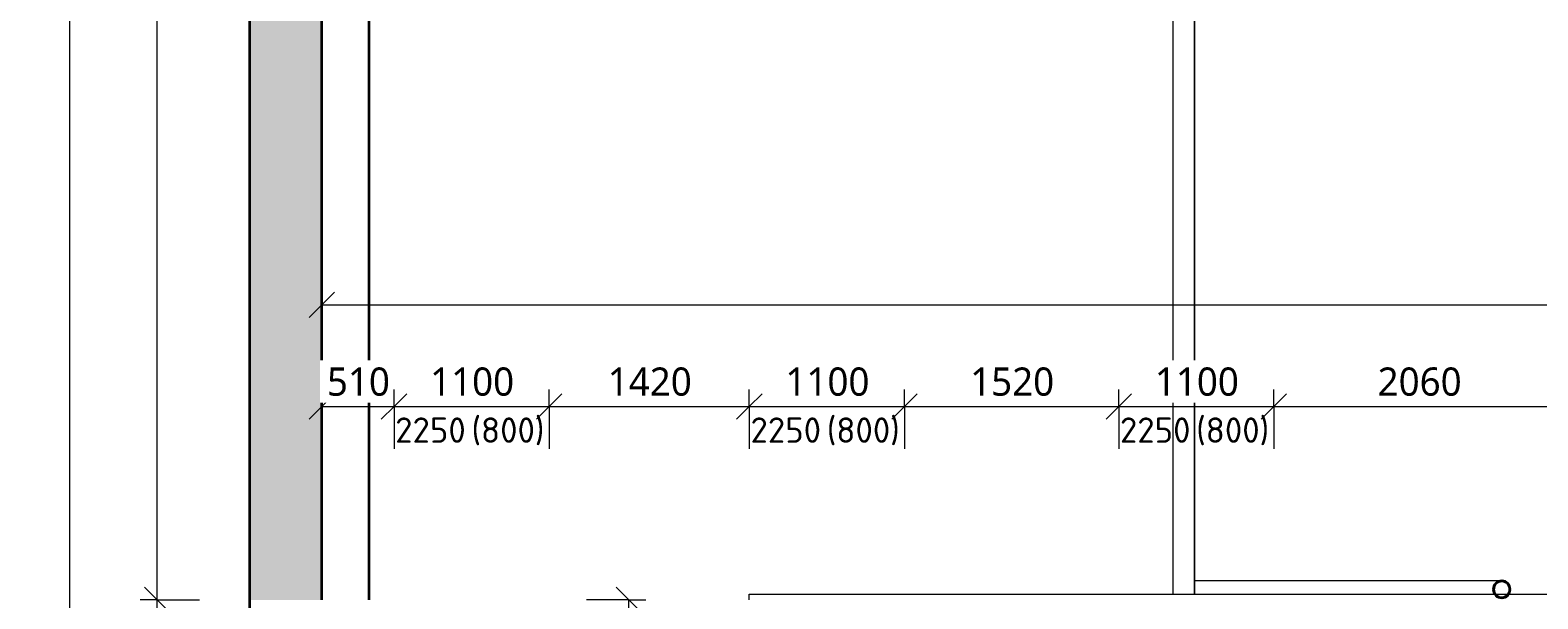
# Model space of a CAD drawing. Header units: metres. Extents: x -2.7 to 41.7, y -4.4 to 31.2.
# Tile 7 of 21: x -1.8 to 8.9, y 14.8 to 18.8. Entities that reach past the tile are written whole.
import ezdxf

# ---------------------------------------------------------------- set-up
doc = ezdxf.new("R2010")
doc.units = ezdxf.units.M
doc.layers.add('AV-KOTY', color=5, linetype='Continuous', lineweight=13, true_color=0x0000ff)
for name, color, linetype, lineweight in [('AV-KOTY-100', 7, 'Continuous', 5), ('AV-SRAFY', 7, 'Continuous', 35), ('AV-STAVBA', 7, 'Continuous', 18)]:
    doc.layers.add(name, color=color, linetype=linetype, lineweight=lineweight)
doc.styles.add('ISOCPEUR', font='isocpeur.ttf', dxfattribs={"height": 0.18})
doc.styles.add('Trebuchet MS', font='trebuc.ttf', dxfattribs={"height": 0.2})
doc.dimstyles.new('2_mm_-_O_-_Blue_-_mm_-_zaokrouhlena', dxfattribs={"dimscale": 0.3048, "dimtxt": 0.20619, "dimasz": 0.590551, "dimexe": 0.393701, "dimexo": 0.0625, "dimgap": 0.065617, "dimtad": 1, "dimdec": 0, "dimlfac": 1000, "dimrnd": 10, "dimzin": 0, "dimdsep": 46, "dimtxsty": 'Trebuchet MS', "dimblk1": 'OBLIQUE', "dimblk2": 'OBLIQUE', "dimsah": 1, "dimcen": 0.09, "dimazin": 0, "dimtfac": 1, "dimtdec": 4, "dimtix": 1, "dimtmove": 0, "dimatfit": 3, "dimfxl": 0.984252, "dimfxlon": 1, "dimtvp": 1, "dimtfill": 1, "dimtolj": 1, "dimtzin": 0, "dimarcsym": 2})

# ---------------------------------------------------------------- blocks, each defined once
blk = doc.blocks.new('GM_Dešťový svod_01 - GM_Dešťový svod_01-1503299-3NP')
at = {"layer": 'AV-STAVBA'}
blk.add_line((8.646, 14.883), (6.47, 14.883), dxfattribs=at)
at = {"layer": 'AV-STAVBA', "lineweight": 35}
for radius, start, end in [(0.06, 0, 180), (0.058, 0, 180), (0.06, 180, 0), (0.058, 180, 0)]:
    blk.add_arc((8.646, 14.823), radius, start, end, dxfattribs=at)
at = {"layer": 'AV-STAVBA'}
for points, knots in [([(8.607, 14.869), (8.606, 14.868), (8.603, 14.865), (8.598, 14.86), (8.595, 14.855), (8.593, 14.851), (8.593, 14.851)], [0.7250892, 0.7250892, 0.7250892, 0.7250892, 0.75, 0.7916667, 0.8333333, 0.8493649, 0.8493649, 0.8493649, 0.8493649]), ([(8.608, 14.867), (8.609, 14.868), (8.61, 14.869), (8.612, 14.87), (8.612, 14.87)], [0.27491083, 0.27491083, 0.27491083, 0.27491083, 0.29166667, 0.29851886, 0.29851886, 0.29851886, 0.29851886]), ([(8.632, 14.882), (8.632, 14.881), (8.63, 14.881), (8.627, 14.88), (8.622, 14.878), (8.616, 14.876), (8.612, 14.873), (8.611, 14.872)], [0.5747034, 0.5747034, 0.5747034, 0.5747034, 0.5833333, 0.6041667, 0.625, 0.6666667, 0.7014811, 0.7014811, 0.7014811, 0.7014811]), ([(8.658, 14.882), (8.656, 14.882), (8.653, 14.883), (8.647, 14.883), (8.642, 14.883), (8.638, 14.883), (8.636, 14.882), (8.635, 14.882)], [0.4386826, 0.4386826, 0.4386826, 0.4386826, 0.4583333, 0.5, 0.5208333, 0.5416667, 0.5613174, 0.5613174, 0.5613174, 0.5613174]), ([(8.682, 14.872), (8.68, 14.873), (8.676, 14.876), (8.669, 14.879), (8.664, 14.881), (8.661, 14.881), (8.66, 14.882)], [0.2985189, 0.2985189, 0.2985189, 0.2985189, 0.3333333, 0.375, 0.4166667, 0.4244677, 0.4244677, 0.4244677, 0.4244677]), ([(8.68, 14.87), (8.681, 14.87), (8.682, 14.869), (8.683, 14.868), (8.684, 14.867)], [0.70148114, 0.70148114, 0.70148114, 0.70148114, 0.70833333, 0.72508917, 0.72508917, 0.72508917, 0.72508917]), ([(8.7, 14.851), (8.699, 14.851), (8.697, 14.855), (8.694, 14.86), (8.689, 14.865), (8.686, 14.868), (8.685, 14.869)], [0.1506351, 0.1506351, 0.1506351, 0.1506351, 0.1666667, 0.2083333, 0.25, 0.2749108, 0.2749108, 0.2749108, 0.2749108]), ([(8.591, 14.847), (8.59, 14.844), (8.587, 14.837), (8.586, 14.828), (8.586, 14.823)], [0.8702188, 0.8702188, 0.8702188, 0.8702188, 0.9166667, 1, 1, 1, 1]), ([(8.586, 14.823), (8.586, 14.818), (8.587, 14.81), (8.59, 14.802), (8.591, 14.799)], [0, 0, 0, 0, 0.0833333, 0.1297812, 0.1297812, 0.1297812, 0.1297812]), ([(8.593, 14.796), (8.593, 14.795), (8.595, 14.793), (8.596, 14.79), (8.597, 14.789)], [0.15063513, 0.15063513, 0.15063513, 0.15063513, 0.16666667, 0.19494079, 0.19494079, 0.19494079, 0.19494079]), ([(8.695, 14.789), (8.696, 14.79), (8.698, 14.793), (8.699, 14.795), (8.7, 14.796)], [0.80505921, 0.80505921, 0.80505921, 0.80505921, 0.83333333, 0.84936487, 0.84936487, 0.84936487, 0.84936487]), ([(8.706, 14.823), (8.706, 14.828), (8.705, 14.837), (8.702, 14.844), (8.701, 14.847)], [0, 0, 0, 0, 0.0833333, 0.1297812, 0.1297812, 0.1297812, 0.1297812]), ([(8.701, 14.799), (8.702, 14.802), (8.705, 14.81), (8.706, 14.818), (8.706, 14.823)], [0.8702188, 0.8702188, 0.8702188, 0.8702188, 0.9166667, 1, 1, 1, 1])]:
    blk.add_open_spline(points, degree=3, knots=knots, dxfattribs=at)
for points in [[(8.633, 14.88), (8.633, 14.88), (8.634, 14.88), (8.635, 14.88)], [(8.657, 14.88), (8.658, 14.88), (8.659, 14.88), (8.66, 14.88)], [(8.593, 14.846), (8.593, 14.847), (8.594, 14.849), (8.595, 14.85)], [(8.595, 14.797), (8.594, 14.798), (8.593, 14.799), (8.593, 14.8)], [(8.698, 14.85), (8.698, 14.849), (8.699, 14.847), (8.699, 14.846)], [(8.699, 14.8), (8.699, 14.799), (8.698, 14.798), (8.698, 14.797)]]:
    blk.add_open_spline(points, degree=3, dxfattribs=at)
blk = doc.blocks.new('Řísma 2NP_ vnitroblok - Řísma 2NP_ vnitroblok-1646675-3NP')
at = {"layer": 'AV-STAVBA'}
for p, q in [((3.31, 14.748), (3.31, 14.789)), ((3.31, 14.789), (8.599, 14.789)), ((8.601, 14.789), (8.691, 14.789)), ((8.694, 14.789), (25.132, 14.789))]:
    blk.add_line(p, q, dxfattribs=at)
blk = doc.blocks.new('DIMBLOCK1-3NP')
at = {"layer": 'AV-KOTY-100', "color": 5, "true_color": 0x0000ff}
for p, q in [((0.279, 16.121), (0.279, 16.421)), ((0.279, 16.121), (0.369, 16.211)), ((0.79, 16.121), (0.79, 16.241)), ((0.79, 16.121), (0.88, 16.211)), ((0.279, 16.121), (0.189, 16.031)), ((0.279, 16.121), (0.79, 16.121)), ((0.279, 16.121), (0.279, 16.001)), ((0.79, 16.121), (0.7, 16.031)), ((0.79, 16.121), (0.79, 15.821))]:
    blk.add_line(p, q, dxfattribs=at)
at = {"layer": 'AV-KOTY-100', "color": 0, "insert": (0.314, 16.397), "char_height": 0.2, "width": 0.52841, "attachment_point": 1, "line_spacing_factor": 1.048425, "style": 'Trebuchet MS', "bg_fill": 3, "box_fill_scale": 1.25, "bg_fill_color": 256, "bg_fill_true_color": 13158600, "bg_fill_transparency": 0}
blk.add_mtext('510', dxfattribs=at)
blk = doc.blocks.new('_Oblique')
at = {"color": 0, "linetype": 'ByBlock', "lineweight": -2}
blk.add_line((-0.5, -0.5), (0.5, 0.5), dxfattribs=at)
blk = doc.blocks.new('DIMBLOCK2-3NP')
at = {"layer": 'AV-KOTY-100', "color": 5, "true_color": 0x0000ff}
for p, q in [((0.79, 16.121), (0.79, 16.241)), ((0.79, 16.121), (0.88, 16.211)), ((1.89, 16.121), (1.89, 16.241)), ((1.89, 16.121), (1.98, 16.211)), ((0.79, 16.121), (0.7, 16.031)), ((0.79, 16.121), (1.89, 16.121)), ((0.79, 16.121), (0.79, 15.821)), ((1.89, 16.121), (1.8, 16.031)), ((1.89, 16.121), (1.89, 15.821))]:
    blk.add_line(p, q, dxfattribs=at)
at = {"layer": 'AV-KOTY-100', "color": 0, "insert": (1.046, 16.397), "char_height": 0.2, "width": 0.70454, "attachment_point": 1, "line_spacing_factor": 1.048425, "style": 'Trebuchet MS', "bg_fill": 3, "box_fill_scale": 1.25, "bg_fill_color": 256, "bg_fill_true_color": 13158600, "bg_fill_transparency": 0}
blk.add_mtext('1100', dxfattribs=at)
blk = doc.blocks.new('DIMBLOCK3-3NP')
at = {"layer": 'AV-KOTY-100', "color": 5, "true_color": 0x0000ff}
for p, q in [((1.89, 16.121), (1.89, 16.241)), ((1.89, 16.121), (1.98, 16.211)), ((3.31, 16.121), (3.31, 16.241)), ((3.31, 16.121), (3.4, 16.211)), ((1.89, 16.121), (1.8, 16.031)), ((1.89, 16.121), (3.31, 16.121)), ((1.89, 16.121), (1.89, 15.821)), ((3.31, 16.121), (3.22, 16.031)), ((3.31, 16.121), (3.31, 15.821))]:
    blk.add_line(p, q, dxfattribs=at)
at = {"layer": 'AV-KOTY-100', "color": 0, "insert": (2.306, 16.397), "char_height": 0.2, "width": 0.70454, "attachment_point": 1, "line_spacing_factor": 1.048425, "style": 'Trebuchet MS', "bg_fill": 3, "box_fill_scale": 1.25, "bg_fill_color": 256, "bg_fill_true_color": 13158600, "bg_fill_transparency": 0}
blk.add_mtext('1420', dxfattribs=at)
blk = doc.blocks.new('DIMBLOCK4-3NP')
at = {"layer": 'AV-KOTY-100', "color": 5, "true_color": 0x0000ff}
for p, q in [((3.31, 16.121), (3.31, 16.241)), ((3.31, 16.121), (3.4, 16.211)), ((4.41, 16.121), (4.41, 16.241)), ((4.41, 16.121), (4.5, 16.211)), ((3.31, 16.121), (3.22, 16.031)), ((3.31, 16.121), (4.41, 16.121)), ((3.31, 16.121), (3.31, 15.821)), ((4.41, 16.121), (4.32, 16.031)), ((4.41, 16.121), (4.41, 15.821))]:
    blk.add_line(p, q, dxfattribs=at)
at = {"layer": 'AV-KOTY-100', "color": 0, "insert": (3.566, 16.397), "char_height": 0.2, "width": 0.70454, "attachment_point": 1, "line_spacing_factor": 1.048425, "style": 'Trebuchet MS', "bg_fill": 3, "box_fill_scale": 1.25, "bg_fill_color": 256, "bg_fill_true_color": 13158600, "bg_fill_transparency": 0}
blk.add_mtext('1100', dxfattribs=at)
blk = doc.blocks.new('DIMBLOCK5-3NP')
at = {"layer": 'AV-KOTY-100', "color": 5, "true_color": 0x0000ff}
for p, q in [((4.41, 16.121), (4.41, 16.241)), ((4.41, 16.121), (4.5, 16.211)), ((5.93, 16.121), (5.93, 16.241)), ((5.93, 16.121), (6.02, 16.211)), ((4.41, 16.121), (4.32, 16.031)), ((4.41, 16.121), (5.93, 16.121)), ((4.41, 16.121), (4.41, 15.821)), ((5.93, 16.121), (5.84, 16.031)), ((5.93, 16.121), (5.93, 15.821))]:
    blk.add_line(p, q, dxfattribs=at)
at = {"layer": 'AV-KOTY-100', "color": 0, "insert": (4.876, 16.397), "char_height": 0.2, "width": 0.70454, "attachment_point": 1, "line_spacing_factor": 1.048425, "style": 'Trebuchet MS', "bg_fill": 3, "box_fill_scale": 1.25, "bg_fill_color": 256, "bg_fill_true_color": 13158600, "bg_fill_transparency": 0}
blk.add_mtext('1520', dxfattribs=at)
blk = doc.blocks.new('DIMBLOCK6-3NP')
at = {"layer": 'AV-KOTY-100', "color": 5, "true_color": 0x0000ff}
for p, q in [((5.93, 16.121), (5.93, 16.241)), ((5.93, 16.121), (6.02, 16.211)), ((7.03, 16.121), (7.03, 16.241)), ((7.03, 16.121), (7.12, 16.211)), ((5.93, 16.121), (5.84, 16.031)), ((5.93, 16.121), (7.03, 16.121)), ((5.93, 16.121), (5.93, 15.821)), ((7.03, 16.121), (6.94, 16.031)), ((7.03, 16.121), (7.03, 15.821))]:
    blk.add_line(p, q, dxfattribs=at)
at = {"layer": 'AV-KOTY-100', "color": 0, "insert": (6.186, 16.397), "char_height": 0.2, "width": 0.70454, "attachment_point": 1, "line_spacing_factor": 1.048425, "style": 'Trebuchet MS', "bg_fill": 3, "box_fill_scale": 1.25, "bg_fill_color": 256, "bg_fill_true_color": 13158600, "bg_fill_transparency": 0}
blk.add_mtext('1100', dxfattribs=at)
blk = doc.blocks.new('DIMBLOCK7-3NP')
at = {"layer": 'AV-KOTY-100', "color": 5, "true_color": 0x0000ff}
for p, q in [((7.03, 16.121), (7.03, 16.241)), ((7.03, 16.121), (7.12, 16.211)), ((9.09, 16.121), (9.09, 16.241)), ((9.09, 16.121), (9.18, 16.211)), ((7.03, 16.121), (6.94, 16.031)), ((7.03, 16.121), (9.09, 16.121)), ((7.03, 16.121), (7.03, 15.821)), ((9.09, 16.121), (9, 16.031)), ((9.09, 16.121), (9.09, 15.821))]:
    blk.add_line(p, q, dxfattribs=at)
at = {"layer": 'AV-KOTY-100', "color": 0, "insert": (7.766, 16.397), "char_height": 0.2, "width": 0.70454, "attachment_point": 1, "line_spacing_factor": 1.048425, "style": 'Trebuchet MS', "bg_fill": 3, "box_fill_scale": 1.25, "bg_fill_color": 256, "bg_fill_true_color": 13158600, "bg_fill_transparency": 0}
blk.add_mtext('2060', dxfattribs=at)
blk = doc.blocks.new('DIMBLOCK35-3NP')
at = {"layer": 'AV-KOTY-100', "color": 5, "true_color": 0x0000ff}
for p, q in [((0.279, 16.841), (0.279, 17.141)), ((0.279, 16.841), (0.369, 16.931)), ((39.765, 16.841), (39.765, 16.961)), ((39.765, 16.841), (39.855, 16.931)), ((0.279, 16.841), (0.189, 16.751)), ((0.279, 16.841), (39.765, 16.841)), ((0.279, 16.841), (0.279, 16.721)), ((39.765, 16.841), (39.675, 16.751)), ((39.765, 16.841), (39.765, 16.541))]:
    blk.add_line(p, q, dxfattribs=at)
at = {"layer": 'AV-KOTY-100', "color": 0, "insert": (19.655, 17.116), "char_height": 0.2, "width": 0.88068, "attachment_point": 1, "line_spacing_factor": 1.048425, "style": 'Trebuchet MS', "bg_fill": 3, "box_fill_scale": 1.25, "bg_fill_color": 256, "bg_fill_true_color": 13158600, "bg_fill_transparency": 0}
blk.add_mtext('39490', dxfattribs=at)
blk = doc.blocks.new('DIMBLOCK91-3NP')
at = {"layer": 'AV-KOTY-100', "color": 5, "true_color": 0x0000ff}
for p, q in [((2.455, 14.748), (2.365, 14.838)), ((2.455, 14.748), (2.155, 14.748)), ((2.455, 13.998), (2.455, 14.748)), ((2.455, 14.748), (2.545, 14.658)), ((2.455, 14.748), (2.575, 14.748)), ((2.455, 13.998), (2.365, 14.088)), ((2.455, 13.998), (2.155, 13.998)), ((2.455, 13.998), (2.545, 13.908)), ((2.455, 13.998), (2.575, 13.998))]:
    blk.add_line(p, q, dxfattribs=at)
at = {"layer": 'AV-KOTY-100', "color": 0, "insert": (2.179, 14.153), "char_height": 0.2, "width": 0.52841, "attachment_point": 1, "rotation": 90, "line_spacing_factor": 1.048425, "style": 'Trebuchet MS', "bg_fill": 3, "box_fill_scale": 1.25, "bg_fill_color": 256, "bg_fill_true_color": 13158600, "bg_fill_transparency": 0}
blk.add_mtext('750', dxfattribs=at)
blk = doc.blocks.new('DIMBLOCK114-3NP')
at = {"layer": 'AV-KOTY-100', "color": 5, "true_color": 0x0000ff}
for p, q in [((-0.89, 14.748), (-0.98, 14.838)), ((-0.89, 14.748), (-1.01, 14.748)), ((-0.89, 13.998), (-0.89, 14.748)), ((-0.89, 14.748), (-0.8, 14.658)), ((-0.89, 14.748), (-0.59, 14.748)), ((-0.89, 13.998), (-0.98, 14.088)), ((-0.89, 13.998), (-1.01, 13.998)), ((-0.89, 13.998), (-0.8, 13.908)), ((-0.89, 13.998), (-0.59, 13.998))]:
    blk.add_line(p, q, dxfattribs=at)
at = {"layer": 'AV-KOTY-100', "color": 0, "insert": (-1.166, 14.153), "char_height": 0.2, "width": 0.52841, "attachment_point": 1, "rotation": 90, "line_spacing_factor": 1.048425, "style": 'Trebuchet MS', "bg_fill": 3, "box_fill_scale": 1.25, "bg_fill_color": 256, "bg_fill_true_color": 13158600, "bg_fill_transparency": 0}
blk.add_mtext('750', dxfattribs=at)
blk = doc.blocks.new('DIMBLOCK115-3NP')
at = {"layer": 'AV-KOTY-100', "color": 5, "true_color": 0x0000ff}
for p, q in [((-0.89, 27.996), (-0.98, 28.086)), ((-0.89, 27.996), (-1.01, 27.996)), ((-0.89, 14.748), (-0.89, 27.996)), ((-0.89, 27.996), (-0.8, 27.906)), ((-0.89, 27.996), (-0.59, 27.996)), ((-0.89, 14.748), (-0.98, 14.838)), ((-0.89, 14.748), (-1.01, 14.748)), ((-0.89, 14.748), (-0.8, 14.658)), ((-0.89, 14.748), (-0.59, 14.748))]:
    blk.add_line(p, q, dxfattribs=at)
at = {"layer": 'AV-KOTY-100', "color": 0, "insert": (-1.166, 21.005), "char_height": 0.2, "width": 0.88068, "attachment_point": 1, "rotation": 90, "line_spacing_factor": 1.048425, "style": 'Trebuchet MS', "bg_fill": 3, "box_fill_scale": 1.25, "bg_fill_color": 256, "bg_fill_true_color": 13158600, "bg_fill_transparency": 0}
blk.add_mtext('13250', dxfattribs=at)
blk = doc.blocks.new('DIMBLOCK116-3NP')
at = {"layer": 'AV-KOTY-100', "color": 5, "true_color": 0x0000ff}
for p, q in [((-1.511, 27.996), (-1.601, 28.086)), ((-1.511, 27.996), (-1.631, 27.996)), ((-1.511, 27.996), (-1.511, 0.028)), ((-1.511, 27.996), (-1.421, 27.906)), ((-1.511, 27.996), (-1.211, 27.996)), ((-1.511, 0.028), (-1.601, 0.118)), ((-1.511, 0.028), (-1.631, 0.028)), ((-1.511, 0.028), (-1.421, -0.062)), ((-1.511, 0.028), (-1.211, 0.028))]:
    blk.add_line(p, q, dxfattribs=at)
at = {"layer": 'AV-KOTY-100', "color": 0, "insert": (-1.787, 13.645), "char_height": 0.2, "width": 0.88068, "attachment_point": 1, "rotation": 90, "line_spacing_factor": 1.048425, "style": 'Trebuchet MS', "bg_fill": 3, "box_fill_scale": 1.25, "bg_fill_color": 256, "bg_fill_true_color": 13158600, "bg_fill_transparency": 0}
blk.add_mtext('27970', dxfattribs=at)

msp = doc.modelspace()

# ---------------------------------------------------------------- hatches: boundary and pattern name
at = {"layer": 'AV-SRAFY', "lineweight": 18}
msp.add_hatch(color=256, dxfattribs=at).paths.add_polyline_path([(0.2248, 14.7482), (0.2786, 14.7482), (0.2786, 27.9956), (-0.2352, 27.9956), (-0.2352, 14.7482)])

# ---------------------------------------------------------------- linework, layer by layer
at = {"layer": 'AV-STAVBA', "lineweight": 35}
for p, q in [((-0.2352, 27.9956), (-0.2352, 0.3282)), ((0.2786, 14.7482), (0.2786, 27.9956)), ((0.6149, 14.7482), (0.6149, 27.9956))]:
    msp.add_line(p, q, dxfattribs=at)
at = {"layer": 'AV-STAVBA'}
for p, q in [((6.3148, 14.789), (6.3148, 27.9956)), ((6.4648, 27.9956), (6.4648, 14.789)), ((6.4701, 14.789), (6.4701, 27.9956))]:
    msp.add_line(p, q, dxfattribs=at)

# ---------------------------------------------------------------- block references
for name in ['GM_Dešťový svod_01 - GM_Dešťový svod_01-1503299-3NP', 'Řísma 2NP_ vnitroblok - Řísma 2NP_ vnitroblok-1646675-3NP']:
    msp.add_blockref(name, (0, 0), dxfattribs=at)

# ---------------------------------------------------------------- texts
at = {"layer": 'AV-KOTY', "lineweight": 5, "char_height": 0.18, "attachment_point": 1, "style": 'ISOCPEUR'}
for s, insert, width in [('2250', (0.7984, 16.0429), 0.609282), ('(800)', (1.3396, 16.0429), 0.633333), ('2250', (3.3184, 16.0429), 0.609282), ('(800)', (3.8596, 16.0429), 0.633333), ('2250', (5.9384, 16.0429), 0.609282), ('(800)', (6.4796, 16.0429), 0.633333)]:
    msp.add_mtext(s, dxfattribs=dict(at, insert=insert, width=width))

# ---------------------------------------------------------------- dimensions: what is measured, and where the dimension line sits
at = {"layer": 'AV-KOTY', "lineweight": 5}
for base, p1, p2, picture, middle in [((-0.8899, 14.7482), (-0.5899, 13.9982), (-0.5899, 14.7482), 'DIMBLOCK114-3NP', (-1.0117, 14.3732)), ((2.455, 14.7482), (2.155, 13.9982), (2.155, 14.7482), 'DIMBLOCK91-3NP', (2.3333, 14.3732))]:
    dim = msp.add_linear_dim(base=base, p1=p1, p2=p2, angle=90, dimstyle='2_mm_-_O_-_Blue_-_mm_-_zaokrouhlena', override={"dimpost": '<>', "dimfxl": 0.75}, dxfattribs=at)
    dim.commit()
    dim.dimension.update_dxf_attribs({"geometry": picture, "text_midpoint": middle})

# ---------------------------------------------------------------- next in the draw order: dimensions: what is measured, and where the dimension line sits
dim = msp.add_linear_dim(base=(-0.8899, 27.9956), p1=(-0.5899, 14.7482), p2=(-0.5899, 27.9956), angle=90, dimstyle='2_mm_-_O_-_Blue_-_mm_-_zaokrouhlena', override={"dimpost": '<>', "dimfxl": 13.247414}, dxfattribs=at)
dim.commit()
dim.dimension.update_dxf_attribs({"geometry": 'DIMBLOCK115-3NP', "text_midpoint": (-1.0117, 21.3719)})
for base, p1, p2, override, picture, middle in [((39.7648, 16.8405), (0.2786, 17.1405), (39.7648, 16.5405), {"dimpost": '<>', "dimfxl": 39.49079}, 'DIMBLOCK35-3NP', (20.0217, 16.9626)), ((0.7898, 16.1206), (0.2786, 16.4206), (0.7898, 15.8206), {"dimpost": '<>', "dimfxl": 0.788251}, 'DIMBLOCK1-3NP', (0.5342, 16.2424))]:
    dim = msp.add_linear_dim(base=base, p1=p1, p2=p2, dimstyle='2_mm_-_O_-_Blue_-_mm_-_zaokrouhlena', override=override, dxfattribs=at)
    dim.commit()
    dim.dimension.update_dxf_attribs({"geometry": picture, "text_midpoint": middle})

# ---------------------------------------------------------------- next in the draw order: dimensions: what is measured, and where the dimension line sits
dim = msp.add_linear_dim(base=(-1.511, 0.0282), p1=(-1.211, 27.9956), p2=(-1.211, 0.0282), angle=90, dimstyle='2_mm_-_O_-_Blue_-_mm_-_zaokrouhlena', override={"dimpost": '<>', "dimfxl": 27.967414}, dxfattribs=at)
dim.commit()
dim.dimension.update_dxf_attribs({"geometry": 'DIMBLOCK116-3NP', "text_midpoint": (-1.6331, 14.0119)})
dim = msp.add_linear_dim(base=(1.8898, 16.1206), p1=(0.7898, 15.8206), p2=(1.8898, 15.8206), dimstyle='2_mm_-_O_-_Blue_-_mm_-_zaokrouhlena', override={"dimpost": '<>', "dimfxl": 1.1}, dxfattribs=at)
dim.commit()
dim.dimension.update_dxf_attribs({"geometry": 'DIMBLOCK2-3NP', "text_midpoint": (1.3398, 16.2424)})

# ---------------------------------------------------------------- next in the draw order: dimensions: what is measured, and where the dimension line sits
dim = msp.add_linear_dim(base=(3.3098, 16.1206), p1=(1.8898, 15.8206), p2=(3.3098, 15.8206), dimstyle='2_mm_-_O_-_Blue_-_mm_-_zaokrouhlena', override={"dimpost": '<>', "dimfxl": 1.42}, dxfattribs=at)
dim.commit()
dim.dimension.update_dxf_attribs({"geometry": 'DIMBLOCK3-3NP', "text_midpoint": (2.5998, 16.2424)})

# ---------------------------------------------------------------- next in the draw order: dimensions: what is measured, and where the dimension line sits
dim = msp.add_linear_dim(base=(4.4098, 16.1206), p1=(3.3098, 15.8206), p2=(4.4098, 15.8206), dimstyle='2_mm_-_O_-_Blue_-_mm_-_zaokrouhlena', override={"dimpost": '<>', "dimfxl": 1.1}, dxfattribs=at)
dim.commit()
dim.dimension.update_dxf_attribs({"geometry": 'DIMBLOCK4-3NP', "text_midpoint": (3.8598, 16.2424)})

# ---------------------------------------------------------------- next in the draw order: dimensions: what is measured, and where the dimension line sits
dim = msp.add_linear_dim(base=(5.9298, 16.1206), p1=(4.4098, 15.8206), p2=(5.9298, 15.8206), dimstyle='2_mm_-_O_-_Blue_-_mm_-_zaokrouhlena', override={"dimpost": '<>', "dimfxl": 1.52}, dxfattribs=at)
dim.commit()
dim.dimension.update_dxf_attribs({"geometry": 'DIMBLOCK5-3NP', "text_midpoint": (5.1698, 16.2424)})

# ---------------------------------------------------------------- next in the draw order: dimensions: what is measured, and where the dimension line sits
dim = msp.add_linear_dim(base=(7.0298, 16.1206), p1=(5.9298, 15.8206), p2=(7.0298, 15.8206), dimstyle='2_mm_-_O_-_Blue_-_mm_-_zaokrouhlena', override={"dimpost": '<>', "dimfxl": 1.1}, dxfattribs=at)
dim.commit()
dim.dimension.update_dxf_attribs({"geometry": 'DIMBLOCK6-3NP', "text_midpoint": (6.4798, 16.2424)})

# ---------------------------------------------------------------- next in the draw order: dimensions: what is measured, and where the dimension line sits
dim = msp.add_linear_dim(base=(9.0898, 16.1206), p1=(7.0298, 15.8206), p2=(9.0898, 15.8206), dimstyle='2_mm_-_O_-_Blue_-_mm_-_zaokrouhlena', override={"dimpost": '<>', "dimfxl": 2.06}, dxfattribs=at)
dim.commit()
dim.dimension.update_dxf_attribs({"geometry": 'DIMBLOCK7-3NP', "text_midpoint": (8.0598, 16.2427)})

doc.saveas('drawing.dxf')
